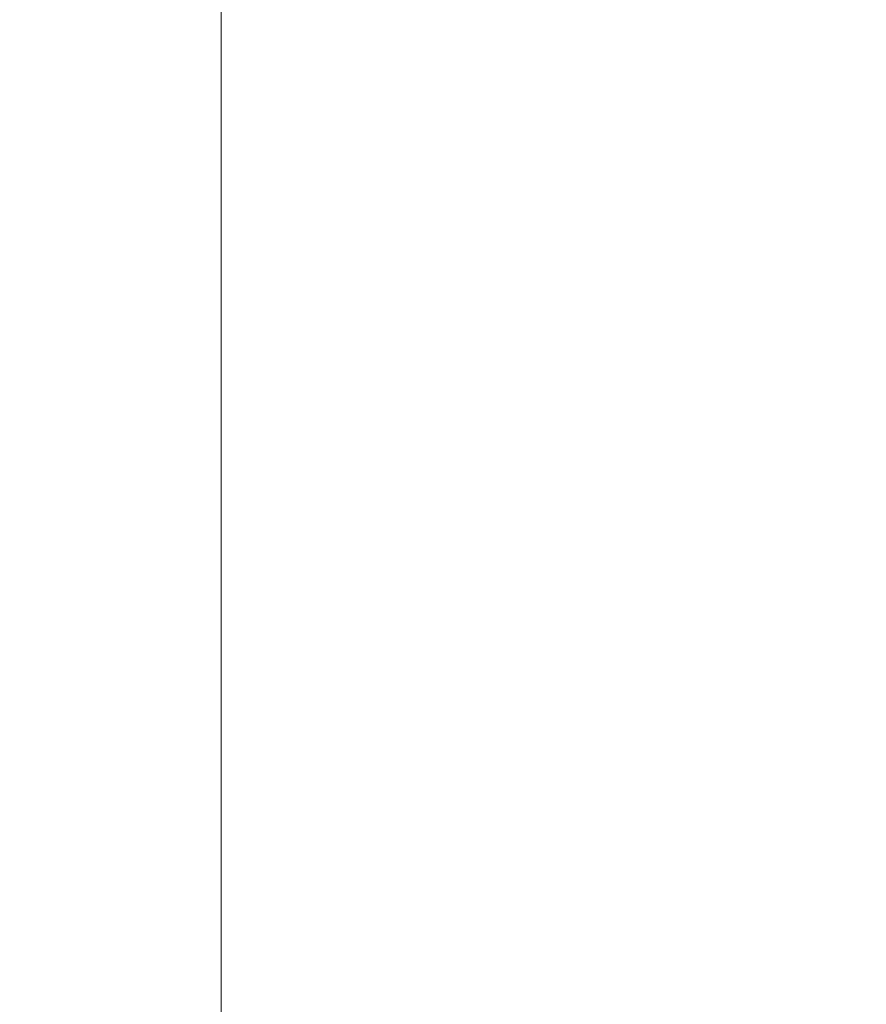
# Model space of a CAD drawing. Header units: centimetres. Extents: x -44.1 to 45.2, y 4.2 to 6.
# Tile 227 of 256: x -13.975 to -13.781, y 5.55 to 5.775. Entities that reach past the tile are written whole.
import ezdxf

# ---------------------------------------------------------------- set-up
doc = ezdxf.new("R2010")
doc.units = ezdxf.units.CM
doc.header["$LTSCALE"] = 2.54
doc.layers.add('Lucido design-1', color=7, linetype='Continuous')

# ---------------------------------------------------------------- blocks, each defined once
blk = doc.blocks.new('Gruppo-4-1')
at = {"color": 7, "linetype": 'Continuous', "lineweight": 9}
blk.add_3dface([(-43.919, 5.90021, -2276.22217), (-43.919, 4.30021, -2276.22217), (45.04592, 4.30021, -2276.22217), (45.04592, 5.90021, -2276.22217)], dxfattribs=at)
for points, invisible_edges in [([(-13.97274, 4.70021, -2276.62565), (-13.97503, 4.70021, -2276.62606), (-13.98266, 5.90021, -2276.62745), (-13.98234, 5.90021, -2276.62739)], 10), ([(-13.98234, 5.90021, -2276.62739), (-13.97274, 5.90021, -2276.62565), (-13.97274, 4.70021, -2276.62565)], 10), ([(-13.97274, 4.70021, -2276.62565), (-13.97274, 5.90021, -2276.62565), (-13.96243, 5.90021, -2276.62419), (-13.96243, 4.70021, -2276.62419)], 5), ([(-13.96243, 5.90021, -2276.62419), (-13.95182, 5.90021, -2276.62311), (-13.95182, 4.70021, -2276.62311), (-13.95942, 4.70021, -2276.62388)], 10), ([(-13.95942, 4.70021, -2276.62388), (-13.96243, 4.70021, -2276.62419), (-13.96243, 5.90021, -2276.62419)], 10), ([(-13.95182, 5.90021, -2276.62311), (-13.94099, 5.90021, -2276.62243), (-13.94099, 4.70021, -2276.62243), (-13.95167, 4.70021, -2276.6231)], 10), ([(-13.95167, 4.70021, -2276.6231), (-13.95182, 4.70021, -2276.62311), (-13.95182, 5.90021, -2276.62311)], 10), ([(-13.93641, 4.70021, -2276.62233), (-13.94099, 4.70021, -2276.62243), (-13.94099, 5.90021, -2276.62243), (-13.93425, 5.90021, -2276.62228)], 10), ([(-13.93425, 5.90021, -2276.62228), (-13.92894, 5.90021, -2276.62217), (-13.92894, 4.70021, -2276.62217), (-13.93641, 4.70021, -2276.62233)], 8), ([(-13.92894, 5.90021, -2276.62217), (15.05582, 4.69787, -2276.62217), (15.05567, 4.69537, -2276.62217), (15.05541, 4.69287, -2276.62217)], 9), ([(15.05541, 4.69287, -2276.62217), (15.05505, 4.69037, -2276.62217), (-13.92894, 5.90021, -2276.62217)], 10), ([(15.05505, 4.69037, -2276.62217), (15.05458, 4.68785, -2276.62217), (-13.92894, 5.90021, -2276.62217)], 10), ([(-13.92894, 5.90021, -2276.62217), (15.05586, 4.70021, -2276.62217), (15.05582, 4.69787, -2276.62217)], 9), ([(-13.92894, 5.90021, -2276.62217), (15.05586, 5.90021, -2276.62217), (15.05586, 4.70021, -2276.62217)], 8), ([(15.05458, 4.68785, -2276.62217), (15.05437, 4.68694, -2276.62217), (-13.92894, 5.90021, -2276.62217)], 10), ([(-13.92894, 4.70021, -2276.62217), (-13.92894, 5.90021, -2276.62217), (15.05437, 4.68694, -2276.62217)], 10)]:
    blk.add_3dface(points, dxfattribs=dict(at, invisible_edges=invisible_edges))
blk = doc.blocks.new('Gruppo-5-1')
at = {"color": 7}
blk.add_blockref('Gruppo-4-1', (0, 0), dxfattribs=at)

msp = doc.modelspace()

# ---------------------------------------------------------------- block references
at = {"layer": 'Lucido design-1', "color": 7}
msp.add_blockref('Gruppo-5-1', (0, 0), dxfattribs=at)

doc.saveas('drawing.dxf')
